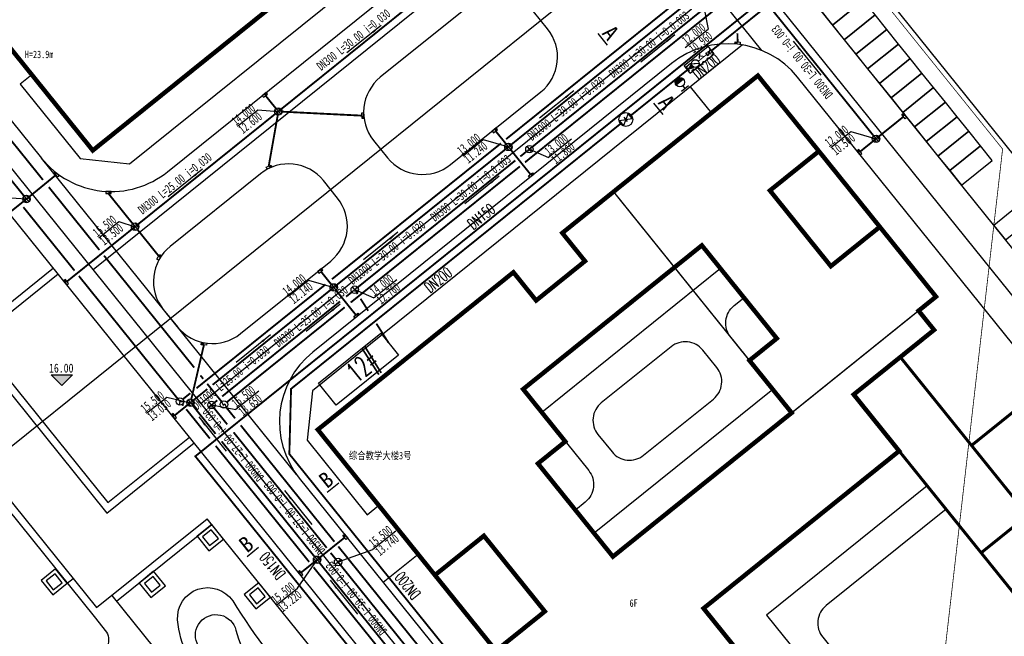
# Model space of a CAD drawing. Extents: x 38389316 to 38392219, y 2477539 to 2480586.
# Tile 33 of 43: x 38389978 to 38390109, y 2479857 to 2479939. Entities that reach past the tile are written whole.
import ezdxf
from ezdxf.enums import TextEntityAlignment as Align

# ---------------------------------------------------------------- set-up
doc = ezdxf.new("R2010")
doc.units = 0
doc.header["$LTSCALE"] = 1000
doc.header["$MEASUREMENT"] = 0
for name, pattern in [('CENTER2', [1.125, 0.75, -0.125, 0.125, -0.125]), ('DASH', [0.35, 0.25, -0.1]), ('PHANTOM2', [1.25, 0.625, -0.125, 0.125, -0.125, 0.125, -0.125])]:
    doc.linetypes.add(name, pattern=pattern)
doc.layers.get('0').update_dxf_attribs({"linetype": 'CONTINUOUS'})
for name, color, linetype in [('-给水标注', 60, 'CONTINUOUS'), ('000001', 2, 'CONTINUOUS'), ('DIM_ELEV', 8, 'CONTINUOUS'), ('DIM_污水', 3, 'CONTINUOUS'), ('JM_指标表', 7, 'CONTINUOUS'), ('JPOINT', 4, 'CONTINUOUS'), ('PIPE-中水', 4, 'TG_GS'), ('PIPE-中水中', 3, 'TG_DL'), ('PIPE-中水高', 7, 'TG_DX'), ('PIPE-污水', 2, 'CONTINUOUS'), ('PIPE-给水', 6, 'TG_J'), ('PIPE-雨水', 9, 'CONTINUOUS'), ('u-road', 4, 'CONTINUOUS'), ('U_室外车位', 3, 'CONTINUOUS'), ('VALVE_给水', 7, 'CONTINUOUS'), ('XG-电信井', 2, 'CONTINUOUS'), ('XG-电力井', 7, 'CONTINUOUS'), ('XG-雨水井', 2, 'CONTINUOUS'), ('YD_地块界线', 7, 'CONTINUOUS'), ('国标钢筋混凝土化粪池', 4, 'CONTINUOUS'), ('建筑', 31, 'CONTINUOUS'), ('建筑轮廓', 2, 'CONTINUOUS'), ('文字', 7, 'CONTINUOUS'), ('用地界线', 8, 'CONTINUOUS'), ('绿色屋顶', 114, 'CONTINUOUS'), ('路中线', 7, 'CENTER2'), ('远期建筑', 141, 'CONTINUOUS'), ('道路', 33, 'CONTINUOUS'), ('雨水', 130, 'CONTINUOUS')]:
    doc.layers.add(name, color=color, linetype=linetype)
doc.styles.add('-宋体', font='txt', dxfattribs={"width": 0.8})
doc.styles.add('_HZTXT', font='txt.shx', dxfattribs={"width": 0.8, "bigfont": 'hztxt.shx'})
doc.styles.add('DIM_FONT', font='SIMPLEX', dxfattribs={"width": 0.7, "bigfont": 'GBCBIG'})
doc.styles.add('TG_LINETYPE', font='SIMPLEX', dxfattribs={"width": 0.8, "height": 3, "bigfont": 'HZTXT'})
doc.styles.add('中等线体', font='txt', dxfattribs={"width": 0.8})
doc.styles.add('人防黑体', font='simhei.ttf', dxfattribs={"width": 0.7})
doc.linetypes.add('TG_DL', pattern='A,2,-0.6,["DL",TG_LINETYPE,S=0.1,R=0,X=-0.52,Y=-0.15],0', length=2.6)
doc.linetypes.add('TG_DX', pattern='A,2,-0.6,["DX",TG_LINETYPE,S=0.1,R=0,X=-0.52,Y=-0.15],0', length=2.6)
doc.linetypes.add('TG_GS', pattern='A,2,-0.6,["GS",TG_LINETYPE,S=0.1,R=0,X=-0.52,Y=-0.15],0', length=2.6)
doc.linetypes.add('TG_J', pattern='A,2,-0.3,["J",TG_LINETYPE,S=0.1,R=0,X=-0.23,Y=-0.15],0', length=2.3)
doc.linetypes.add('未加固陡坎', pattern='A,2,[150,AAA.SHX,S=0.5,R=0,X=0,Y=0.5],1e-11', length=2)

# ---------------------------------------------------------------- blocks, each defined once
blk = doc.blocks.new('排水雨水检修井')
for p, q in [((-1, 0), (1, 0)), ((0, -1), (0, 1))]:
    blk.add_line(p, q)
blk.add_circle((0, 0), 1)
blk = doc.blocks.new('雨水井')
for p, q in [((-1, 0), (1, 0)), ((-0.84, 0.55), (0.84, 0.55)), ((-0.84, -0.54), (0.84, -0.54))]:
    blk.add_line(p, q)
blk.add_lwpolyline([(0, -1), (0, 1)])
blk.add_circle((0, 0), 1)
blk = doc.blocks.new('电力井')
at = {"layer": 'XG-电力井'}
blk.add_lwpolyline([(0, 1), (-0.25, 0), (0.25, 0), (0, -1)], dxfattribs=at)
blk.add_circle((0, 0), 1, dxfattribs=at)
blk = doc.blocks.new('XG-电信井')
at = {"layer": 'XG-电信井'}
for p, q in [((498400.18, 2607051.43), (498400.18, 2607050.43)), ((498400.18, 2607050.43), (498399.38, 2607049.83)), ((498400.18, 2607050.43), (498400.98, 2607049.84))]:
    blk.add_line(p, q, dxfattribs=at)
blk.add_circle((498400.18, 2607050.43), 1, dxfattribs=at)
blk = doc.blocks.new('addddd')
at = {"layer": '-给水标注', "lineweight": -2}
blk.add_hatch(color=256, dxfattribs=at).paths.add_polyline_path([(471862.69, 2575704.54, 0.414214), (471863.7, 2575703.58, 0.414214), (471864.65, 2575704.58)])
blk.add_line((471862.69, 2575704.54), (471864.65, 2575704.58), dxfattribs=at)
at = {"layer": '-给水标注'}
for p, q in [((471864.6, 2575706.22), (471862.72, 2575706.22)), ((471863.66, 2575705.54), (471863.66, 2575706.22))]:
    blk.add_line(p, q, dxfattribs=at)
at = {"layer": '-给水标注', "color": 4, "ltscale": 5}
blk.add_circle((471863.67, 2575704.56), 0.981, dxfattribs=at)
blk = doc.blocks.new('$VALVE$00000296')
for points in [[(-125, 72), (-125, -72), (125, 72), (125, -72), (-125, 72)], [(0, 60), (0, -64)]]:
    blk.add_lwpolyline(points)
for p in [(-125, 0), (125, 0)]:
    blk.add_point(p)
blk = doc.blocks.new('_ARROW')
blk.add_solid([(0, 0), (-1, 0.1), (-1, -0.1)])
blk = doc.blocks.new('化粪池')
at = {"layer": '国标钢筋混凝土化粪池', "color": 4, "linetype": 'DASH', "ltscale": 5}
for p, q in [((39116.07, -4998.7), (39116.07, -4994.92)), ((39116.07, -4994.92), (39126.78, -4994.92)), ((39126.78, -4994.92), (39126.78, -4998.7)), ((39126.78, -4998.7), (39116.07, -4998.7))]:
    blk.add_line(p, q, dxfattribs=at)
at = {"layer": '国标钢筋混凝土化粪池', "color": 4, "ltscale": 5, "style": '_HZTXT', "width": 0.6}
blk.add_text('12#', height=2.7, rotation=0, dxfattribs=at).set_placement((39120.02, -4998.18))
blk = doc.blocks.new('hyvahavb')
at = {"layer": 'DIM_ELEV'}
blk.add_hatch(color=8, dxfattribs=at).paths.add_polyline_path([(-173.18, -4360.83), (-182.18, -4351.83), (-164.18, -4351.83)])
at = {"layer": 'DIM_ELEV', "color": 8}
for p, q in [((-173.18, -4360.83), (-182.18, -4351.83)), ((-182.18, -4351.83), (-164.18, -4351.83)), ((-173.18, -4360.83), (-164.18, -4351.83))]:
    blk.add_line(p, q, dxfattribs=at)
blk = doc.blocks.new('202210211F')
at = {"layer": 'u-road', "color": 8, "flags": 128}
for points in [[(38392290.05, 2482031.64), (38392319.97, 2481994.49, 0.414214), (38392336.84, 2481992.67), (38392384.82, 2482031.3)], [(38392387.69, 2482011.78), (38392385.81, 2482014.12, 0.414212), (38392377.37, 2482015.03), (38392365.3, 2482005.31, 0.414215), (38392364.39, 2481996.87), (38392366.27, 2481994.54, 0.414212), (38392374.71, 2481993.63), (38392386.78, 2482003.35, 0.414215), (38392387.69, 2482011.78), (38392385.81, 2482014.12)], [(38392454.37, 2481964.04), (38392421.13, 2482005.33, 0.414213), (38392404.26, 2482007.15), (38392356.28, 2481968.52, 0.414213), (38392354.46, 2481951.65), (38392394.78, 2481901.56)], [(38392268.97, 2481843.03), (38392273.8, 2481837.03, 0.414214), (38392282.24, 2481836.12), (38392366.91, 2481904.29, 0.414214), (38392368.73, 2481921.16), (38392307.46, 2481997.26, 0.414214), (38392290.59, 2481999.08), (38392196.42, 2481923.27)], [(38392359.57, 2481989.14), (38392357.69, 2481991.48, 0.414212), (38392349.25, 2481992.39), (38392337.18, 2481982.67, 0.414215), (38392336.27, 2481974.24), (38392338.15, 2481971.9, 0.414212), (38392346.59, 2481970.99), (38392358.66, 2481980.71, 0.414215), (38392359.57, 2481989.14), (38392357.69, 2481991.48)]]:
    blk.add_lwpolyline(points, format="xyb", dxfattribs=at)
for points in [[(38392407.42, 2482019.97), (38392416.32, 2482008.91)], [(38392422.35, 2482016.58), (38392460.6, 2481969.06)], [(38392354.08, 2481952.14), (38392319.97, 2481994.49)]]:
    blk.add_lwpolyline(points, dxfattribs=at)
at = {"layer": 'U_室外车位', "color": 8}
for points in [[(38392424.23, 2482014.24), (38392425.8, 2482012.29), (38392429.93, 2482015.62), (38392428.36, 2482017.56)], [(38392425.8, 2482012.29), (38392427.37, 2482010.34), (38392431.49, 2482013.67), (38392429.93, 2482015.62)], [(38392427.37, 2482010.34), (38392428.93, 2482008.4), (38392433.06, 2482011.72), (38392431.49, 2482013.67)], [(38392428.93, 2482008.4), (38392430.5, 2482006.45), (38392434.63, 2482009.77), (38392433.06, 2482011.72)], [(38392430.5, 2482006.45), (38392432.07, 2482004.5), (38392436.2, 2482007.83), (38392434.63, 2482009.77)], [(38392432.07, 2482004.5), (38392433.64, 2482002.55), (38392437.76, 2482005.88), (38392436.2, 2482007.83)], [(38392433.64, 2482002.55), (38392435.2, 2482000.61), (38392439.33, 2482003.93), (38392437.76, 2482005.88)], [(38392435.2, 2482000.61), (38392436.77, 2481998.66), (38392440.9, 2482001.98), (38392439.33, 2482003.93)], [(38392436.77, 2481998.66), (38392438.34, 2481996.71), (38392442.47, 2482000.04), (38392440.9, 2482001.98)], [(38392438.34, 2481996.71), (38392439.91, 2481994.77), (38392444.04, 2481998.09), (38392442.47, 2482000.04)], [(38392439.91, 2481994.77), (38392441.48, 2481992.82), (38392445.6, 2481996.14), (38392444.04, 2481998.09)], [(38392441.48, 2481992.82), (38392443.04, 2481990.87), (38392447.17, 2481994.19), (38392445.6, 2481996.14)], [(38392447.39, 2481985.48), (38392448.95, 2481983.53), (38392453.08, 2481986.85), (38392451.51, 2481988.8)]]:
    blk.add_lwpolyline(points, close=True, dxfattribs=at)
at = {"layer": 'YD_地块界线', "color": 8, "flags": 128}
blk.add_lwpolyline([(38392632.19, 2481768.68), (38392209.29, 2482293.97, 0.356791)], format="xyb", dxfattribs=at)
at = {"layer": '建筑', "color": 8, "linetype": 'DASH', "ltscale": 10, "const_width": 0.2, "flags": 128}
blk.add_lwpolyline([(38392439.65, 2481975.94), (38392420.34, 2481960.39), (38392396.51, 2481989.99), (38392415.82, 2482005.54)], close=True, dxfattribs=at)
at = {"layer": '建筑轮廓', "color": 8, "const_width": 0.6, "flags": 128}
for points in [[(38392326.83, 2481995.52), (38392311.16, 2482015), (38392317.7, 2482020.27), (38392309.55, 2482030.39), (38392303, 2482025.12), (38392294.85, 2482035.25), (38392321.02, 2482056.32), (38392324.07, 2482052.54), (38392330.61, 2482057.81), (38392327.57, 2482061.59), (38392353.74, 2482082.66), (38392369.42, 2482063.19), (38392362.87, 2482057.92), (38392371.03, 2482047.79), (38392377.57, 2482053.06), (38392385.72, 2482042.93), (38392359.55, 2482021.86), (38392356.51, 2482025.64), (38392349.97, 2482020.37), (38392353.01, 2482016.59)], [(38392384.41, 2481963.56), (38392390.05, 2481956.55), (38392386.39, 2481953.6), (38392396.42, 2481941.14), (38392420.34, 2481960.39), (38392414.69, 2481967.4), (38392418.35, 2481970.35), (38392408.32, 2481982.81)]]:
    blk.add_lwpolyline(points, close=True, dxfattribs=at)
for points in [[(38392429.62, 2481908.04), (38392408.55, 2481934.21), (38392434.72, 2481955.28), (38392428.64, 2481962.84), (38392439.39, 2481971.49), (38392437.32, 2481974.06), (38392439.65, 2481975.94), (38392432.13, 2481985.29), (38392425.58, 2481980.02), (38392417.43, 2481990.15), (38392423.98, 2481995.42), (38392415.82, 2482005.54), (38392389.65, 2481984.47), (38392392.69, 2481980.7), (38392386.15, 2481975.43), (38392383.11, 2481979.21), (38392383.11, 2481979.21), (38392356.94, 2481958.14), (38392372.61, 2481938.66), (38392379.16, 2481943.93), (38392387.31, 2481933.8), (38392380.77, 2481928.54)], [(38392432.13, 2481985.29), (38392423.98, 2481995.42)], [(38392380.77, 2481928.54), (38392372.61, 2481938.66)]]:
    blk.add_lwpolyline(points, dxfattribs=at)
at = {"layer": '用地界线', "color": 10, "linetype": 'PHANTOM2', "ltscale": 0.01, "const_width": 0.1, "flags": 128}
blk.add_lwpolyline([(38392235.26, 2482101.89), (38392270.9, 2482137.54), (38392306.54, 2482173.18), (38392373.95, 2482086.4), (38392424.95, 2482025.04), (38392448.56, 2481995.71), (38392438.61, 2481909.05), (38392429.45, 2481829.31), (38392429.01, 2481827.02), (38392427.12, 2481819.84), (38392426.6, 2481818.27), (38392426.26, 2481817.21), (38392425.43, 2481814.9), (38392423.82, 2481810.98), (38392421.79, 2481806.57), (38392418.72, 2481801.02), (38392414.83, 2481794.99), (38392410.53, 2481789.42), (38392405.59, 2481783.99), (38392398.87, 2481777.91), (38392396.95, 2481776.5), (38392345.95, 2481747.45), (38392111.41, 2481613.84), (38392109.01, 2481614.47), (38392106.98, 2481614.07), (38392098.15, 2481630.51), (38392116.12, 2481640.75), (38392101.21, 2481666.92), (38392135.86, 2481778.66), (38392136.38, 2481780.34), (38392181.47, 2481804.15), (38392192.72, 2481840.56), (38392168.94, 2481885.6), (38392177.65, 2481913.84), (38392177.59, 2481914.99), (38392183.13, 2481932.94), (38392184.52, 2481931.77), (38392189.13, 2481946.8), (38392199.95, 2481981.77), (38392198.7, 2481982.12), (38392198.34, 2481982.25), (38392199.41, 2481985.72), (38392202.06, 2481994.32)], close=True, dxfattribs=at)
at = {"layer": '路中线', "color": 8, "ltscale": 20, "flags": 128}
blk.add_lwpolyline([(38392186.72, 2481851.91), (38392659.82, 2482232.79)], dxfattribs=at)
at = {"layer": '路中线', "color": 8, "linetype": 'DASH', "ltscale": 4, "flags": 128}
blk.add_lwpolyline([(38392314.58, 2482162.83), (38392249.64, 2482110.54, 0.414213), (38392246.3, 2482079.61), (38392550.2, 2481702.13)], format="xyb", dxfattribs=at)
for points in [[(38392408.3, 2482045.07), (38392326.88, 2481979.52)], [(38392423.01, 2482027.37), (38392341.31, 2481961.6)], [(38392414.22, 2482020.3), (38392457.49, 2481966.55)]]:
    blk.add_lwpolyline(points, dxfattribs=at)
at = {"layer": '远期建筑', "color": 8, "ltscale": 5, "const_width": 0.4, "flags": 128}
for points in [[(38392444.4, 2481956.02), (38392548.62, 2482039.92)], [(38392451.93, 2481946.67), (38392434.87, 2481967.86), (38392428.62, 2481962.86), (38392445.69, 2481941.65), (38392451.93, 2481946.67)]]:
    blk.add_lwpolyline(points, dxfattribs=at)
blk.add_lwpolyline([(38392458.8, 2481925.37), (38392445.69, 2481941.65), (38392458.78, 2481952.19), (38392471.89, 2481935.91)], close=True, dxfattribs=at)
at = {"layer": '道路', "color": 8, "flags": 128}
for points in [[(38392318.68, 2482005.65), (38392317.12, 2482004.4), (38392325.15, 2481994.43), (38392331.76, 2481993.72), (38392389.28, 2482040.02)], [(38392413.74, 2482009.64), (38392356.22, 2481963.34), (38392355.51, 2481956.72), (38392363.53, 2481946.75), (38392365.09, 2481948.01)], [(38392406.77, 2482004.03), (38392409.59, 2482000.53)], [(38392315.93, 2481986.75), (38392297.23, 2481971.7), (38392327.34, 2481934.31), (38392342.13, 2481946.22)], [(38392321.57, 2481979.74), (38392309.89, 2481970.33), (38392328.7, 2481946.96), (38392340.39, 2481956.37)], [(38392410.83, 2481979.7), (38392386.91, 2481960.45)], [(38392322.2, 2481978.96), (38392311.29, 2481970.18), (38392328.85, 2481948.37), (38392339.76, 2481957.15)], [(38392417.83, 2481963.51), (38392393.91, 2481944.26)], [(38392315.27, 2481947.7), (38392327.18, 2481932.9)], [(38392363.14, 2481920.13), (38392342.13, 2481946.22)], [(38392329.99, 2481935.16), (38392342.76, 2481945.44)], [(38392365.68, 2481937.7), (38392370.36, 2481941.47)], [(38392323.42, 2481937.57), (38392324.2, 2481938.2)], [(38392329.36, 2481935.94), (38392356.45, 2481902.29)]]:
    blk.add_lwpolyline(points, dxfattribs=at)
for points in [[(38392419.08, 2481961.95), (38392412.18, 2481970.52, -0.414214), (38392412.64, 2481974.74), (38392413.96, 2481975.8)], [(38392404.22, 2481969.24), (38392394.87, 2481961.72, 0.414214), (38392394.42, 2481957.5), (38392396.3, 2481955.16, 0.414214), (38392400.52, 2481954.71), (38392409.87, 2481962.23, 0.414214), (38392410.32, 2481966.45), (38392408.44, 2481968.79, 0.414214), (38392404.22, 2481969.24), (38392404.22, 2481969.24)], [(38392386.29, 2481961.22), (38392393.18, 2481952.66, -0.414214), (38392392.73, 2481948.44), (38392391.4, 2481947.37)], [(38392438.48, 2481950.61), (38392416.98, 2481933.3), (38392437.43, 2481907.91, -0.414214), (38392436.97, 2481903.69), (38392410.33, 2481882.24)], [(38392440.99, 2481947.49), (38392424.94, 2481934.58, 0.414214), (38392424.49, 2481930.36), (38392440.54, 2481910.42, 0.414214), (38392444.76, 2481909.96), (38392460.81, 2481922.88)], [(38392338.18, 2481932.67, -0.766223), (38392345.56, 2481935.21, 0.046556), (38392355.61, 2481921.9, -0.25748), (38392357.75, 2481912.96, -0.756053), (38392350.03, 2481912.9, 0.153799), (38392342.55, 2481924.09, -0.195724), (38392338.18, 2481932.67, -0.112942)], [(38392340.8, 2481929.53, -1.091515), (38392345.98, 2481931.28, 0.203195), (38392351.55, 2481923.79, -0.335902), (38392354.83, 2481915.86, -0.773522), (38392350.58, 2481915.86, 0.164433), (38392344.93, 2481924.51, -0.108045), (38392340.8, 2481929.53, -8.841636)], [(38392327.18, 2481932.9), (38392328.51, 2481931.25, -0.60115), (38392327.12, 2481928), (38392302.37, 2481925.93), (38392296.81, 2481932.84)]]:
    blk.add_lwpolyline(points, format="xyb", dxfattribs=at)
for points in [[(38392342.38, 2481941.93), (38392344.33, 2481943.49), (38392342.76, 2481945.44), (38392340.81, 2481943.87)], [(38392342.46, 2481942.63), (38392343.63, 2481943.57), (38392342.69, 2481944.74), (38392341.52, 2481943.8)], [(38392321.47, 2481936.01), (38392323.42, 2481937.57), (38392321.85, 2481939.52), (38392319.91, 2481937.95)], [(38392321.55, 2481936.71), (38392322.72, 2481937.65), (38392321.78, 2481938.82), (38392320.61, 2481937.88)], [(38392334.59, 2481935.66), (38392336.54, 2481937.22), (38392334.97, 2481939.17), (38392333.03, 2481937.6)], [(38392334.67, 2481936.36), (38392335.84, 2481937.3), (38392334.9, 2481938.47), (38392333.73, 2481937.53)], [(38392348.65, 2481934.14), (38392350.6, 2481935.71), (38392349.03, 2481937.65), (38392347.09, 2481936.08)], [(38392348.73, 2481934.84), (38392349.9, 2481935.78), (38392348.96, 2481936.95), (38392347.79, 2481936.01)]]:
    blk.add_lwpolyline(points, close=True, dxfattribs=at)
at = {"layer": 'DIM_ELEV', "color": 8, "xscale": 0.16, "yscale": 0.16, "zscale": 0.16}
blk.add_blockref('hyvahavb', (38392350.4, 2482661.77), dxfattribs=at)
at = {"layer": 'DIM_ELEV', "color": 8, "style": '-宋体', "width": 0.8}
blk.add_text('16.00', height=1.2, dxfattribs=at).set_placement((38392320.98, 2481965.78))
at = {"layer": '文字', "color": 8, "style": '中等线体', "width": 0.8}
for s, p in [('H=23.9m', (38392317.75, 2482007.88)), ('综合教学大楼3号', (38392361.09, 2481954.17)), ('6F', (38392398.65, 2481934.42))]:
    blk.add_text(s, height=1, rotation=360, dxfattribs=at).set_placement(p)

msp = doc.modelspace()

# ---------------------------------------------------------------- hatches: boundary and pattern name
at = {"layer": 'JPOINT', "ltscale": 5}
msp.add_hatch(color=4, dxfattribs=at).paths.add_polyline_path([(38390067.44, 2479933.33), (38390067.05, 2479932.68), (38390067.05, 2479932.68), (38390067.77, 2479932.92), (38390067.64, 2479933.08, -0.050587), (38390067.57, 2479933.17)])
at = {"layer": 'PIPE-中水'}
for points in [[(38390001.11, 2479880.87), (38390001.03, 2479880.97), (38390000.94, 2479880.89)], [(38390001.11, 2479880.87), (38390001.01, 2479880.79), (38390000.94, 2479880.89)]]:
    msp.add_hatch(color=256, dxfattribs=at).paths.add_polyline_path(points)
at = {"layer": 'PIPE-给水'}
for points in [[(38390013.92, 2479889.9), (38390013.79, 2479889.9), (38390013.8, 2479889.96)], [(38390013.92, 2479889.9), (38390013.84, 2479890), (38390013.8, 2479889.96)], [(38390013.69, 2479881.18), (38390013.56, 2479881.18), (38390013.56, 2479881.13)], [(38390013.69, 2479881.18), (38390013.59, 2479881.1), (38390013.56, 2479881.13)]]:
    msp.add_hatch(color=256, dxfattribs=at).paths.add_polyline_path(points)
at = {"layer": 'XG-雨水井'}
for points in [[(38390073.33, 2479936.37), (38390073.33, 2479936.37), (38390073.67, 2479936.33), (38390073.64, 2479936.05), (38390073.3, 2479936.08), (38390073.3, 2479936.08)], [(38390010.59, 2479929.59), (38390010.59, 2479929.59), (38390010.32, 2479929.37), (38390010.51, 2479929.15), (38390010.77, 2479929.36), (38390010.77, 2479929.36)], [(38390095.87, 2479926.79), (38390095.87, 2479926.79), (38390096.08, 2479926.52), (38390095.86, 2479926.34), (38390095.64, 2479926.61), (38390095.64, 2479926.61)], [(38390023.67, 2479926.15), (38390023.67, 2479926.15), (38390023.65, 2479926.5), (38390023.36, 2479926.48), (38390023.38, 2479926.13), (38390023.38, 2479926.13)], [(38390041.38, 2479924.83), (38390041.38, 2479924.83), (38390041.11, 2479924.62), (38390041.29, 2479924.39), (38390041.56, 2479924.61), (38390041.56, 2479924.61)], [(38390089.64, 2479921.76), (38390089.64, 2479921.76), (38390089.86, 2479921.49), (38390090.08, 2479921.67), (38390089.87, 2479921.94), (38390089.87, 2479921.94)], [(38389982.37, 2479918.97), (38389982.37, 2479918.97), (38389982.63, 2479918.75), (38389982.45, 2479918.53), (38389982.19, 2479918.76), (38389982.19, 2479918.76)], [(38390011.36, 2479919.59), (38390011.36, 2479919.59), (38390011.04, 2479919.45), (38390010.93, 2479919.72), (38390011.24, 2479919.86), (38390011.24, 2479919.86)], [(38390046.4, 2479918.62), (38390046.4, 2479918.62), (38390046.13, 2479918.4), (38390045.95, 2479918.62), (38390046.22, 2479918.84), (38390046.22, 2479918.84)], [(38389989.83, 2479916.33), (38389989.83, 2479916.33), (38389989.48, 2479916.33), (38389989.49, 2479916.04), (38389989.83, 2479916.04), (38389989.83, 2479916.04)], [(38389996.57, 2479907.74), (38389996.57, 2479907.74), (38389996.4, 2479907.44), (38389996.15, 2479907.58), (38389996.32, 2479907.88), (38389996.32, 2479907.88)], [(38390018.01, 2479906.02), (38390018.01, 2479906.02), (38390017.74, 2479905.8), (38390017.93, 2479905.58), (38390018.19, 2479905.79), (38390018.19, 2479905.79)], [(38389983.49, 2479904.35), (38389983.49, 2479904.35), (38389983.71, 2479904.08), (38389983.94, 2479904.26), (38389983.72, 2479904.53), (38389983.72, 2479904.53)], [(38390023.03, 2479899.8), (38390023.03, 2479899.8), (38390022.76, 2479899.59), (38390022.58, 2479899.81), (38390022.85, 2479900.03), (38390022.85, 2479900.03)], [(38390001.95, 2479896.1), (38390001.95, 2479896.1), (38390002.29, 2479896.06), (38390002.26, 2479895.78), (38390001.92, 2479895.81), (38390001.91, 2479895.81)], [(38389997.92, 2479886.43), (38389997.92, 2479886.43), (38389998.13, 2479886.16), (38389998.36, 2479886.34), (38389998.14, 2479886.61), (38389998.14, 2479886.61)], [(38390021.07, 2479870.43), (38390021.07, 2479870.43), (38390021.29, 2479870.16), (38390021.07, 2479869.98), (38390020.85, 2479870.25), (38390020.85, 2479870.25)], [(38390014.85, 2479865.4), (38390014.85, 2479865.4), (38390015.07, 2479865.13), (38390015.29, 2479865.31), (38390015.07, 2479865.58), (38390015.07, 2479865.58)]]:
    msp.add_hatch(color=256, dxfattribs=at).paths.add_polyline_path(points)

# ---------------------------------------------------------------- linework, layer by layer
at = {"color": 2}
for p, q in [((38390069.18, 2479940.8), (38390069.71, 2479938.05)), ((38390066.67, 2479935.58), (38390069.71, 2479938.05)), ((38390051.44, 2479923.32), (38390048.38, 2479920.88)), ((38390045.81, 2479921.99), (38390048.38, 2479920.88)), ((38390028.08, 2479904.51), (38390025.02, 2479902.07)), ((38390022.44, 2479903.18), (38390025.01, 2479902.07)), ((38390009.6, 2479889.58), (38390006.54, 2479887.14)), ((38390003.28, 2479887.75), (38390006.54, 2479887.14)), ((38390027.92, 2479870.85), (38390024.86, 2479868.41)), ((38390020.21, 2479866.72), (38390024.86, 2479868.41))]:
    msp.add_line(p, q, dxfattribs=at)
at = {"layer": 'DIM_污水', "color": 8}
for p, q in [((38390025.97, 2479938.55, 7.5), (38390021.4, 2479934.87, 7.5)), ((38390081.11, 2479936.45, 7.5), (38390084.79, 2479931.88, 7.5)), ((38390051.74, 2479929.8), (38390047.16, 2479926.12)), ((38390006.76, 2479925.09), (38390009.46, 2479927.26)), ((38390009.46, 2479927.26), (38390012.22, 2479927.04)), ((38390086.12, 2479922.2), (38390088.81, 2479924.37)), ((38390088.81, 2479924.37), (38390092.19, 2479923.38)), ((38390036.93, 2479921.11), (38390039.62, 2479923.28)), ((38390039.62, 2479923.28), (38390043, 2479922.29)), ((38390002.07, 2479919.31, 7.5), (38389997.49, 2479915.63, 7.5)), ((38389975.76, 2479915.53), (38389978.52, 2479915.32)), ((38389988.2, 2479910.14), (38389990.89, 2479912.31)), ((38389990.89, 2479912.31), (38389993.05, 2479911.61)), ((38390028.21, 2479910.86), (38390023.63, 2479907.17)), ((38390013.56, 2479902.3), (38390016.25, 2479904.47)), ((38390016.25, 2479904.47), (38390019.63, 2479903.48)), ((38390011.16, 2479897.13), (38390006.59, 2479893.45)), ((38389994.59, 2479886.63), (38389997.28, 2479888.8)), ((38389997.28, 2479888.8), (38390000.46, 2479888.05)), ((38390001.56, 2479886.14, 7.5), (38390005.24, 2479881.57, 7.5)), ((38390014.76, 2479863.21), (38390017.4, 2479867.02)), ((38390019.15, 2479864.3, 7.5), (38390022.83, 2479859.72, 7.5)), ((38390012.06, 2479861.04), (38390014.76, 2479863.21))]:
    msp.add_line(p, q, dxfattribs=at)
at = {"layer": 'DIM_污水', "color": 2}
for p, q in [((38390065.28, 2479937.3, 7.5), (38390060.71, 2479933.62, 7.5)), ((38390041.75, 2479918.36, 7.5), (38390037.18, 2479914.68, 7.5)), ((38390020.5, 2479901.25, 7.5), (38390015.92, 2479897.57, 7.5)), ((38390013.04, 2479876.29, 7.5), (38390016.72, 2479871.72, 7.5))]:
    msp.add_line(p, q, dxfattribs=at)
at = {"layer": 'JM_指标表'}
msp.add_circle((38390058.71, 2479925.97), 0.931, dxfattribs=at)
at = {"layer": 'JPOINT', "color": 4, "ltscale": 5}
for p, q in [((38390066.51, 2479933.2, 0), (38390069.73, 2479935.77, 0)), ((38390067.33, 2479932.17, 0), (38390070.55, 2479934.74, 0)), ((38390068.56, 2479934.15, 0), (38390068.63, 2479934.78, 0)), ((38390069.4, 2479934.91, 0), (38390070.3, 2479934.93, 0)), ((38390069.74, 2479934.49, 0), (38390069.4, 2479934.91, 0)), ((38390070.02, 2479934.71, 0), (38390069.68, 2479935.13, 0)), ((38390070.55, 2479934.74, 0), (38390069.73, 2479935.77, 0)), ((38390069.96, 2479935.35, 0), (38390069.74, 2479934.49, 0)), ((38390070.3, 2479934.93, 0), (38390069.96, 2479935.35, 0)), ((38390067.37, 2479933.46, 0), (38390066.77, 2479932.99, 0)), ((38390067.44, 2479933.33, 0), (38390067.05, 2479932.68, 0)), ((38390067.77, 2479932.92, 0), (38390067.44, 2479933.33, 0)), ((38390067.47, 2479933.42, 0), (38390068.52, 2479933.49, 0)), ((38390067.33, 2479932.17, 0), (38390066.51, 2479933.2, 0)), ((38390066.77, 2479932.99, 0), (38390066.97, 2479933.07, 0)), ((38390067.22, 2479932.47, 0), (38390066.88, 2479932.89, 0)), ((38390066.97, 2479933.07, 0), (38390066.93, 2479933.11, 0)), ((38390067.05, 2479932.68, 0), (38390067.77, 2479932.92, 0))]:
    msp.add_line(p, q, dxfattribs=at)
at = {"layer": 'JPOINT', "color": 4, "ltscale": 5, "const_width": 0.127}
for points in [[(38390069.57, 2479934.7), (38390068.42, 2479933.78)], [(38390069.21, 2479934.4), (38390068.59, 2479934.47)]]:
    msp.add_lwpolyline(points, dxfattribs=at)
at = {"layer": 'JPOINT', "color": 4, "ltscale": 5}
msp.add_lwpolyline([(38390067.47, 2479933.42, 0, 0.157, 0), (38390067.96, 2479933.45, 0.157, 0.157, 0)], format="xyseb", dxfattribs=at)
msp.add_circle((38390068.01, 2479933.45, 0), 0.522, dxfattribs=at)
at = {"layer": 'PIPE-中水', "ltscale": 0.0025, "const_width": 0.25}
for points in [[(38390001.11, 2479880.87), (38390088.24, 2479951.01)], [(38390029.2, 2479845.98), (38390001.11, 2479880.87)]]:
    msp.add_lwpolyline(points, dxfattribs=at)
at = {"layer": 'PIPE-中水中', "ltscale": 0.0025, "const_width": 0.25}
for points in [[(38390045.22, 2479920.23), (38390072.82, 2479942.45)], [(38389980.73, 2479917.87), (38389966.33, 2479935.75)], [(38390021.9, 2479901.46), (38390044.53, 2479919.68)], [(38389988.28, 2479908.49), (38389981.5, 2479916.92)], [(38390000.96, 2479892.75), (38389988.89, 2479907.74)], [(38390005.33, 2479888.12), (38390021.1, 2479900.82)], [(38390002.17, 2479891.23), (38390001.8, 2479891.7)], [(38390004.63, 2479888.18), (38390002.7, 2479890.58)], [(38390006.43, 2479885.95), (38390005.25, 2479887.41)], [(38390019.72, 2479869.43), (38390007.18, 2479885.02)], [(38390043.53, 2479839.86), (38390020.24, 2479868.8)]]:
    msp.add_lwpolyline(points, dxfattribs=at)
at = {"layer": 'PIPE-中水高', "ltscale": 0.0025, "const_width": 0.25}
for points in [[(38390042.69, 2479923.33), (38390070.71, 2479945.89)], [(38390019.39, 2479904.58), (38390042, 2479922.77)], [(38389984.95, 2479905.73), (38389978.1, 2479914.23)], [(38389998.74, 2479888.59), (38389985.53, 2479905.01)], [(38390001.27, 2479889.99), (38390018.53, 2479903.88)], [(38389999.45, 2479888.52), (38390000.44, 2479889.32)], [(38389999.51, 2479887.65), (38389999.37, 2479887.82)], [(38390003.05, 2479883.25), (38389999.89, 2479887.18)], [(38390016.34, 2479866.73), (38390003.84, 2479882.26)], [(38390039.95, 2479837.42), (38390016.93, 2479866.01)]]:
    msp.add_lwpolyline(points, dxfattribs=at)
at = {"layer": 'PIPE-污水', "const_width": 0.25}
for points in [[(38390046.2, 2479922.3), (38390068.79, 2479940.49)], [(38390044.59, 2479921.01), (38390045.42, 2479921.68)], [(38390022.83, 2479903.49), (38390043.93, 2479920.48)], [(38390021.28, 2479902.24), (38390022.05, 2479902.86)], [(38390004.7, 2479888.89), (38390020.47, 2479901.6)], [(38390022.71, 2479902.76), (38390022.81, 2479902.59)], [(38390023.22, 2479901.96), (38390024.24, 2479900.35)], [(38390025.34, 2479898.63), (38390026.95, 2479896.09)], [(38390003.67, 2479888.06), (38390004.05, 2479888.37)], [(38390005.38, 2479885.14), (38390003.59, 2479887.36)], [(38390018.69, 2479868.61), (38390006.23, 2479884.08)], [(38390019.89, 2479867.11), (38390019.21, 2479867.95)], [(38390042.38, 2479839.18), (38390020.52, 2479866.33)]]:
    msp.add_lwpolyline(points, dxfattribs=at)
at = {"layer": 'PIPE-给水', "const_width": 0.25}
for points in [[(38390070.13, 2479935.14), (38390088.86, 2479950.23)], [(38390059.29, 2479926.43), (38390067.05, 2479932.68)], [(38390013.92, 2479889.9), (38390058.12, 2479925.49)], [(38390013.69, 2479881.18), (38390013.92, 2479889.9)], [(38390048.71, 2479837.69), (38390013.69, 2479881.18)]]:
    msp.add_lwpolyline(points, dxfattribs=at)
at = {"layer": 'PIPE-雨水', "const_width": 0.25}
for points in [[(38390043.39, 2479922.61), (38390072.99, 2479946.44)], [(38390012.6, 2479927.35), (38390035.19, 2479945.54)], [(38390078.16, 2479940.81), (38390091.87, 2479923.77)], [(38390073.67, 2479936.33), (38390073.64, 2479937.48)], [(38389978.2, 2479915.71), (38389963.77, 2479933.64)], [(38390011.9, 2479927.43), (38390010.51, 2479929.15)], [(38389993.44, 2479911.93), (38390011.83, 2479926.73)], [(38390012.14, 2479926.55), (38390010.93, 2479919.72)], [(38390012.71, 2479927.01), (38390023.36, 2479926.48)], [(38390092.58, 2479923.7), (38390095.86, 2479926.34)], [(38390042.57, 2479922.83), (38390041.3, 2479924.4)], [(38390042.68, 2479922.68), (38390042.57, 2479922.83)], [(38390091.8, 2479923.07), (38390090.08, 2479921.68)], [(38390020.02, 2479903.8), (38390042.61, 2479921.98)], [(38390043.31, 2479921.91), (38390045.95, 2479918.62)], [(38389978.91, 2479915.63), (38389982.45, 2479918.53)], [(38389992.74, 2479912), (38389989.49, 2479916.04)], [(38389978, 2479914.9), (38389976.4, 2479913.62)], [(38389978.13, 2479915), (38389978, 2479914.9)], [(38389992.66, 2479911.3), (38389983.93, 2479904.27)], [(38389993.37, 2479911.22), (38389996.21, 2479907.69)], [(38390019.31, 2479903.87), (38390017.93, 2479905.59)], [(38390003.43, 2479890.44), (38390019.24, 2479903.17)], [(38390019.94, 2479903.09), (38390022.58, 2479899.81)], [(38390000.57, 2479888.51), (38390002.26, 2479895.78)], [(38390000.85, 2479888.37), (38390002.72, 2479889.87)], [(38389999.95, 2479887.64), (38389998.35, 2479886.35)], [(38389999.15, 2479887), (38390000.07, 2479887.74)], [(38390000.07, 2479887.74), (38389999.95, 2479887.64)], [(38390003.82, 2479883.88), (38390000.78, 2479887.66)], [(38390017.08, 2479867.41), (38390004.63, 2479882.87)], [(38390017.79, 2479867.34), (38390021.07, 2479869.98)], [(38390016.87, 2479866.59), (38390015.28, 2479865.32)], [(38390017.01, 2479866.71), (38390016.87, 2479866.59)], [(38390040.77, 2479837.98), (38390017.71, 2479866.63)]]:
    msp.add_lwpolyline(points, dxfattribs=at)
at = {"layer": 'XG-雨水井'}
for points in [[(38390073.3, 2479936.08), (38390073.33, 2479936.37), (38390073.33, 2479936.37), (38390074.02, 2479936.3), (38390073.99, 2479936.01), (38390073.3, 2479936.08)], [(38390010.77, 2479929.36), (38390010.59, 2479929.59), (38390010.59, 2479929.59), (38390010.06, 2479929.15), (38390010.24, 2479928.93), (38390010.77, 2479929.36)], [(38390023.38, 2479926.13), (38390023.67, 2479926.15), (38390023.67, 2479926.15), (38390023.62, 2479926.84), (38390023.34, 2479926.82), (38390023.38, 2479926.13)], [(38390095.64, 2479926.61), (38390095.87, 2479926.79), (38390095.87, 2479926.79), (38390096.3, 2479926.25), (38390096.07, 2479926.07), (38390095.64, 2479926.61)], [(38390041.56, 2479924.61), (38390041.38, 2479924.83), (38390041.38, 2479924.83), (38390040.84, 2479924.4), (38390041.02, 2479924.17), (38390041.56, 2479924.61)], [(38390089.87, 2479921.94), (38390089.64, 2479921.76), (38390089.64, 2479921.76), (38390090.07, 2479921.22), (38390090.3, 2479921.4), (38390089.87, 2479921.94)], [(38389982.19, 2479918.76), (38389982.37, 2479918.97), (38389982.37, 2479918.97), (38389982.9, 2479918.52), (38389982.71, 2479918.3), (38389982.19, 2479918.76)], [(38390011.24, 2479919.86), (38390011.36, 2479919.59), (38390011.36, 2479919.59), (38390010.72, 2479919.32), (38390010.61, 2479919.58), (38390011.24, 2479919.86)], [(38390046.22, 2479918.84), (38390046.4, 2479918.62), (38390046.4, 2479918.62), (38390045.86, 2479918.18), (38390045.68, 2479918.41), (38390046.22, 2479918.84)], [(38389989.83, 2479916.04), (38389989.83, 2479916.33), (38389989.83, 2479916.33), (38389989.14, 2479916.33), (38389989.14, 2479916.04), (38389989.83, 2479916.04)], [(38389996.32, 2479907.88), (38389996.57, 2479907.74), (38389996.57, 2479907.74), (38389996.22, 2479907.14), (38389995.97, 2479907.28), (38389996.32, 2479907.88)], [(38390018.19, 2479905.79), (38390018.01, 2479906.02), (38390018.01, 2479906.02), (38390017.48, 2479905.59), (38390017.66, 2479905.36), (38390018.19, 2479905.79)], [(38389983.72, 2479904.53), (38389983.49, 2479904.35), (38389983.49, 2479904.35), (38389983.93, 2479903.81), (38389984.15, 2479903.99), (38389983.72, 2479904.53)], [(38390022.85, 2479900.03), (38390023.03, 2479899.8), (38390023.03, 2479899.8), (38390022.49, 2479899.37), (38390022.31, 2479899.59), (38390022.85, 2479900.03)], [(38390001.91, 2479895.81), (38390001.95, 2479896.1), (38390001.95, 2479896.1), (38390002.63, 2479896.03), (38390002.6, 2479895.74), (38390001.92, 2479895.81)], [(38389998.14, 2479886.61), (38389997.92, 2479886.43), (38389997.92, 2479886.43), (38389998.35, 2479885.89), (38389998.58, 2479886.07), (38389998.14, 2479886.61)], [(38390020.85, 2479870.25), (38390021.07, 2479870.43), (38390021.07, 2479870.43), (38390021.51, 2479869.89), (38390021.28, 2479869.71), (38390020.85, 2479870.25)], [(38390015.07, 2479865.58), (38390014.85, 2479865.4), (38390014.85, 2479865.4), (38390015.28, 2479864.86), (38390015.51, 2479865.04), (38390015.07, 2479865.58)]]:
    msp.add_lwpolyline(points, close=True, dxfattribs=at)
at = {"layer": '绿色屋顶', "color": 7}
for points in [[(38390056.24, 2479935.91), (38390054.99, 2479937.46)], [(38390063.72, 2479926.62), (38390062.47, 2479928.17)], [(38390020.29, 2479877.29), (38390018.74, 2479876.04)], [(38390009.58, 2479868.67), (38390008.03, 2479867.42)]]:
    msp.add_lwpolyline(points, dxfattribs=at)

# ---------------------------------------------------------------- block references
msp.add_blockref('202210211F', (-2339.44, -2073.7))
at = {"rotation": 38.92154451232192}
msp.add_blockref('化粪池', (38356446.93, 2459201.83), dxfattribs=at)
at = {"xscale": 0.5, "yscale": 0.5, "zscale": 0.5, "rotation": 38.83661932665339}
for name, p in [('XG-电信井', (39013330.79, 1308249.94)), ('电力井', (38390004.94, 2479887.8))]:
    msp.add_blockref(name, p, dxfattribs=at)
at = {"layer": 'DIM_污水', "color": 8}
for p, xscale, yscale, zscale, rotation in [((38390025.97, 2479938.55, 7.5), 1.389713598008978, 1.389713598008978, 1.389713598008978, 38.83661932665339), ((38390081.11, 2479936.45, 7.5), 1.389713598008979, 1.389713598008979, 1.389713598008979, 128.8366193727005), ((38390051.74, 2479929.8), 1.389713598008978, 1.389713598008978, 1.389713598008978, 38.83661932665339), ((38390002.07, 2479919.31, 7.5), 1.389713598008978, 1.389713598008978, 1.389713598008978, 38.83661932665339), ((38390028.21, 2479910.86), 1.389713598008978, 1.389713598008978, 1.389713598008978, 38.83661932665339), ((38390011.16, 2479897.13), 1.389713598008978, 1.389713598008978, 1.389713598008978, 38.83661932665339), ((38390001.56, 2479886.14, 7.5), 1.389713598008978, 1.389713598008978, 1.389713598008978, 128.8366193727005), ((38390019.15, 2479864.3, 7.5), 1.389713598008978, 1.389713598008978, 1.389713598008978, 128.8366193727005)]:
    msp.add_blockref('_ARROW', p, dxfattribs=dict(at, xscale=xscale, yscale=yscale, zscale=zscale, rotation=rotation))
at = {"layer": 'DIM_污水', "color": 2, "xscale": 1.389713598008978, "yscale": 1.389713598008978, "zscale": 1.389713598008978}
for p, rotation in [((38390065.28, 2479937.3, 7.5), 38.83661932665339), ((38390041.75, 2479918.36, 7.5), 38.83661932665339), ((38390020.5, 2479901.25, 7.5), 38.83661932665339), ((38390013.04, 2479876.29, 7.5), 128.8366193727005)]:
    msp.add_blockref('_ARROW', p, dxfattribs=dict(at, rotation=rotation))
at = {"layer": 'VALVE_给水', "xscale": -0.006000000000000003, "yscale": 0.005999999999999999, "zscale": 0.006, "rotation": 218.8366193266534}
msp.add_blockref('$VALVE$00000296', (38390058.71, 2479925.96), dxfattribs=at)
at = {"layer": 'XG-雨水井', "color": 8, "xscale": 0.4999995, "yscale": 0.4999995, "zscale": 0.4999995, "rotation": 308.8366193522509}
for p in [(38390012.22, 2479927.04), (38390092.19, 2479923.38), (38390043, 2479922.29), (38389978.52, 2479915.32), (38389993.05, 2479911.61), (38390019.63, 2479903.48), (38390000.46, 2479888.05), (38390017.4, 2479867.02)]:
    msp.add_blockref('雨水井', p, dxfattribs=at)
at = {"layer": '绿色屋顶', "color": 8, "xscale": 0.6499999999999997, "yscale": 0.6499999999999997, "zscale": 0.6499999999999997, "rotation": 218.8366193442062}
msp.add_blockref('addddd', (37579076.09, 3976373.29), dxfattribs=at)
at = {"layer": '雨水', "linetype": '未加固陡坎', "xscale": 0.4999994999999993, "yscale": 0.4999994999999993, "zscale": 0.4999994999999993, "rotation": 38.83661932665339}
for p in [(38390045.81, 2479921.99), (38390022.44, 2479903.18), (38390003.28, 2479887.75), (38390020.21, 2479866.72)]:
    msp.add_blockref('排水雨水检修井', p, dxfattribs=at)

# ---------------------------------------------------------------- texts
at = {"color": 2, "style": '人防黑体', "width": 0.7}
for s, rotation, p in [('12.000', 38.8261, (38390067.79, 2479937.43, 70.44)), ('10.960', 38.8261, (38390068.72, 2479936.31, 70.44)), ('13.000', 38.8471, (38390049.4, 2479922.62, 70.44)), ('11.860', 38.8471, (38390050.3, 2479921.48, 70.44)), ('14.000', 38.8471, (38390026.03, 2479903.81, 70.44)), ('12.760', 38.8471, (38390026.93, 2479902.67, 70.44)), ('15.500', 38.8471, (38390007.55, 2479888.88, 70.44)), ('13.650', 38.8471, (38390008.45, 2479887.74, 70.44)), ('15.500', 38.8471, (38390025.88, 2479870.15, 70.44)), ('13.740', 38.8471, (38390026.77, 2479869.01, 70.44))]:
    msp.add_text(s, height=1.2, rotation=rotation, dxfattribs=at).set_placement(p, align=Align.MIDDLE)
at = {"layer": '000001', "style": 'DIM_FONT', "width": 0.6}
for s, rotation, p in [('DN200', 38.8366, (38390068.99, 2479933.66, 0)), ('DN150', 39.0196, (38390038.89, 2479913.57)), ('DN200', 38.8366, (38390033.14, 2479905.07, 0)), ('DN150', 129.0196, (38390010.84, 2479865.74)), ('DN200', 128.8366, (38390028.94, 2479863.09, 0))]:
    msp.add_text(s, height=1.5, rotation=rotation, dxfattribs=at).set_placement(p, align=Align.TOP_CENTER)
at = {"layer": 'DIM_污水', "color": 8, "style": '人防黑体', "width": 0.7}
for s, rotation, p in [('DN300 L=30.00 i=0.030', 38.5001, (38390017.95, 2479932.44)), ('DN300 L=30.00 i=0.003', 128.5001, (38390086.48, 2479929.35)), ('DN1000 L=39.00 i=0.030', 38.5001, (38390046.16, 2479923.06, -7.5)), ('DN300 L=25.00 i=0.030', 38.5001, (38389994.05, 2479913.2)), ('DN1000 L=30.00 i=0.030', 38.5001, (38390022.19, 2479903.77, -7.5)), ('DN1000 L=25.00 i=0.030', 38.5001, (38390001.37, 2479887.01, -7.5)), ('DN900 L=27.00 i=0.030', 128.5001, (38390010.37, 2479878.12)), ('DN900 L=39.00 i=0.003', 128.5001, (38390026.83, 2479857.54))]:
    msp.add_text(s, height=1.2, rotation=rotation, dxfattribs=at).set_placement(p)
at = {"layer": 'DIM_污水', "color": 2, "style": '人防黑体', "width": 0.7}
for s, height, rotation, p in [('DN300 L=30.00 i=0.0.003', 1.2, 38.5001, (38390057.04, 2479931.46)), ('W30', 0.4, 38.8527, (38390045.73, 2479921.62, 0)), ('DN300 L=30.00 i=0.0.003', 1.2, 38.5001, (38390033.17, 2479912.24)), ('DN300 L=25.00 i=0.030', 1.2, 38.5001, (38390012.26, 2479895.41)), ('W29', 0.4, 38.8527, (38390022.36, 2479902.81, 0)), ('W28', 0.4, 38.8527, (38390003.2, 2479887.36, 0)), ('DN300 L=27.00 i=0.003', 1.2, 128.5001, (38390018.55, 2479868.3)), ('W27', 0.4, 38.8527, (38390020.14, 2479866.36, 0))]:
    msp.add_text(s, height=height, rotation=rotation, dxfattribs=at).set_placement(p)
at = {"layer": 'DIM_污水', "color": 8, "style": '人防黑体', "width": 0.7}
for s, p in [('14.000', (38390007.54, 2479926.64, 70.44)), ('12.600', (38390008.46, 2479925.52, 70.44)), ('12.000', (38390086.89, 2479923.75, 70.44)), ('13.000', (38390037.7, 2479922.67, 70.44)), ('10.500', (38390087.81, 2479922.63, 70.44)), ('11.240', (38390038.62, 2479921.54, 70.44)), ('15.500', (38389988.97, 2479911.7, 70.44)), ('13.500', (38389989.89, 2479910.57, 70.44)), ('14.000', (38390014.33, 2479903.85, 70.44)), ('12.140', (38390015.25, 2479902.73, 70.44)), ('15.500', (38389995.36, 2479888.18, 70.44)), ('13.030', (38389996.28, 2479887.06, 70.44)), ('15.500', (38390012.84, 2479862.6, 70.44)), ('13.220', (38390013.76, 2479861.48, 70.44))]:
    msp.add_text(s, height=1.2, rotation=38.5759, dxfattribs=at).set_placement(p, align=Align.MIDDLE)
at = {"layer": 'DIM_污水', "color": 9, "style": '人防黑体', "width": 0.7}
for s, p in [('Y62', (38390012.11, 2479926.69, 0)), ('Y69', (38390092.08, 2479923.03, 0)), ('Y59', (38390042.89, 2479921.94, 0)), ('Y57', (38389978.41, 2479914.96, 0)), ('Y61', (38389992.94, 2479911.26, 0)), ('Y58', (38390019.52, 2479903.13, 0)), ('Y56', (38390000.35, 2479887.7, 0)), ('Y55', (38390017.29, 2479866.67, 0))]:
    msp.add_text(s, height=0.4, rotation=38.8261, dxfattribs=at).set_placement(p)
at = {"layer": '绿色屋顶', "color": 7, "style": '-宋体'}
for s, rotation, p in [('A', 308.5078, (38390055.42, 2479937.48, 0)), ('A', 308.5078, (38390062.91, 2479928.19, 0)), ('B', 38.5078, (38390018.71, 2479876.47, 0)), ('B', 38.5078, (38390008.01, 2479867.85, 0))]:
    msp.add_text(s, height=2.1, rotation=rotation, dxfattribs=at).set_placement(p)

doc.saveas('drawing.dxf')
